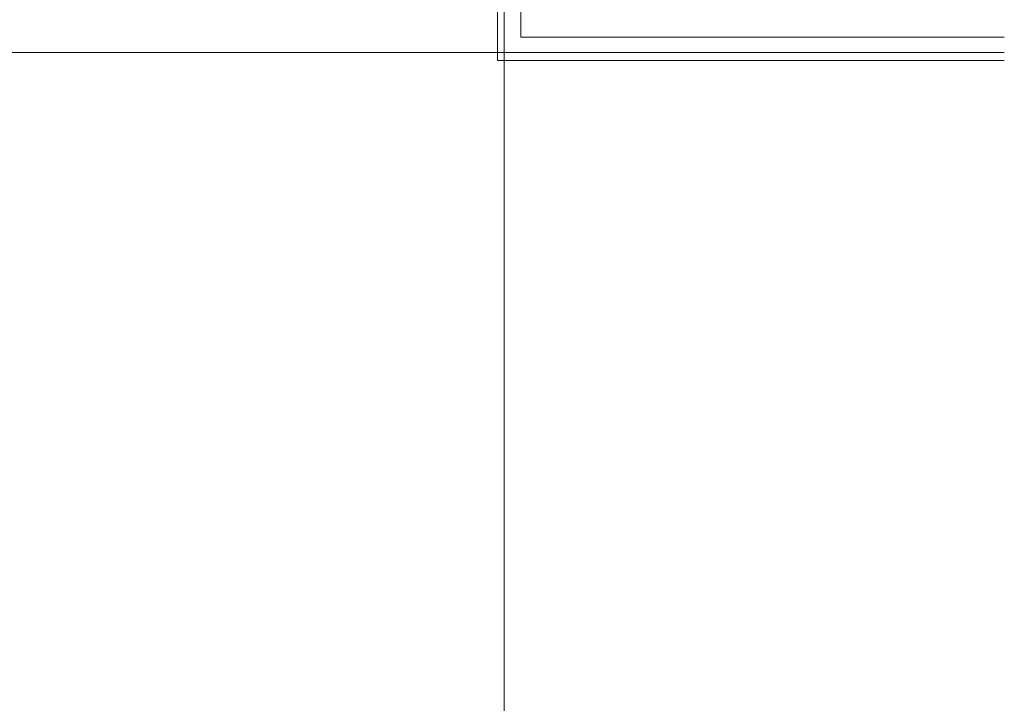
# Model space of a CAD drawing. Header units: inches. Extents: x 10 to 643, y -369 to 487.
# Tile 32 of 40: x 356 to 399, y 309 to 338. Entities that reach past the tile are written whole.
import ezdxf

# ---------------------------------------------------------------- set-up
doc = ezdxf.new("R2010")
doc.units = ezdxf.units.IN
doc.header["$MEASUREMENT"] = 0
for name, color, linetype, lineweight in [('A-CLNG', 13, 'Continuous', 9), ('A-CLNG-PATT', 13, 'Continuous', 9), ('E-LITE-EQPM', 6, 'Continuous', 9)]:
    doc.layers.add(name, color=color, linetype=linetype, lineweight=lineweight)

# ---------------------------------------------------------------- blocks, each defined once
blk = doc.blocks.new('Recessed Fluorescent Light - Default 1-V1-Main Floor')
at = {"layer": 'E-LITE-EQPM'}
for p, q in [((-24, -9.75), (-24, 12)), ((-24, 12), (24, 12)), ((23, 11), (-23, 11)), ((-23, 11), (-23, -9.75))]:
    blk.add_line(p, q, dxfattribs=at)

msp = doc.modelspace()

# ---------------------------------------------------------------- hatches: boundary and pattern name
at = {"layer": 'A-CLNG-PATT', "lineweight": 18}
h = msp.add_hatch(dxfattribs=at)
h.set_pattern_fill('FP_5', color=256, style=0, pattern_type=2)
h.set_pattern_definition([(90, (448.12, 336.697), (23.622, -1e-15), []), (0, (448.12, 336.697), (0, -47.244), [])])
h.paths.add_polyline_path([(470.614, 279.25), (471.742, 279.254), (471.742, 444), (235.75, 444), (235.75, 279.25), (447.25, 279.25)], flags=0)
h.paths.add_polyline_path([(398.742, 310.125), (398.742, 337.375), (377.992, 337.375), (377.992, 383.375), (399.992, 383.375), (399.992, 338.125), (424.992, 338.125), (424.992, 383.375), (446.992, 383.375), (446.992, 337.375), (426.742, 337.375), (426.742, 310.125), (399.242, 310.125)], flags=0)
h.paths.add_polyline_path([(352.992, 337.375), (330.992, 337.375), (330.992, 383.375), (352.992, 383.375), (352.992, 380.266)], flags=0)
h.paths.add_polyline_path([(305.992, 337.375), (283.992, 337.375), (283.992, 383.375), (305.992, 383.375), (305.992, 380.266)], flags=0)
h.paths.add_polyline_path([(318.145, 357.24), (317.023, 357.648), (316.109, 358.416), (315.512, 359.449), (315.305, 360.625), (315.512, 361.801), (316.109, 362.834), (317.023, 363.602), (318.145, 364.01), (319.339, 364.01), (320.46, 363.602), (321.375, 362.834), (321.972, 361.801), (322.179, 360.625), (321.972, 359.449), (321.375, 358.416), (320.46, 357.648), (319.339, 357.24)], flags=0)

# ---------------------------------------------------------------- linework, layer by layer
at = {"layer": 'A-CLNG'}
for p, q in [((377.992, 383.375), (377.992, 337.375)), ((377.992, 337.375), (398.742, 337.375))]:
    msp.add_line(p, q, dxfattribs=at)

# ---------------------------------------------------------------- block references
at = {"layer": 'E-LITE-EQPM', "rotation": 89.9999999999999}
msp.add_blockref('Recessed Fluorescent Light - Default 1-V1-Main Floor', (388.992, 360.375), dxfattribs=at)

doc.saveas('drawing.dxf')
